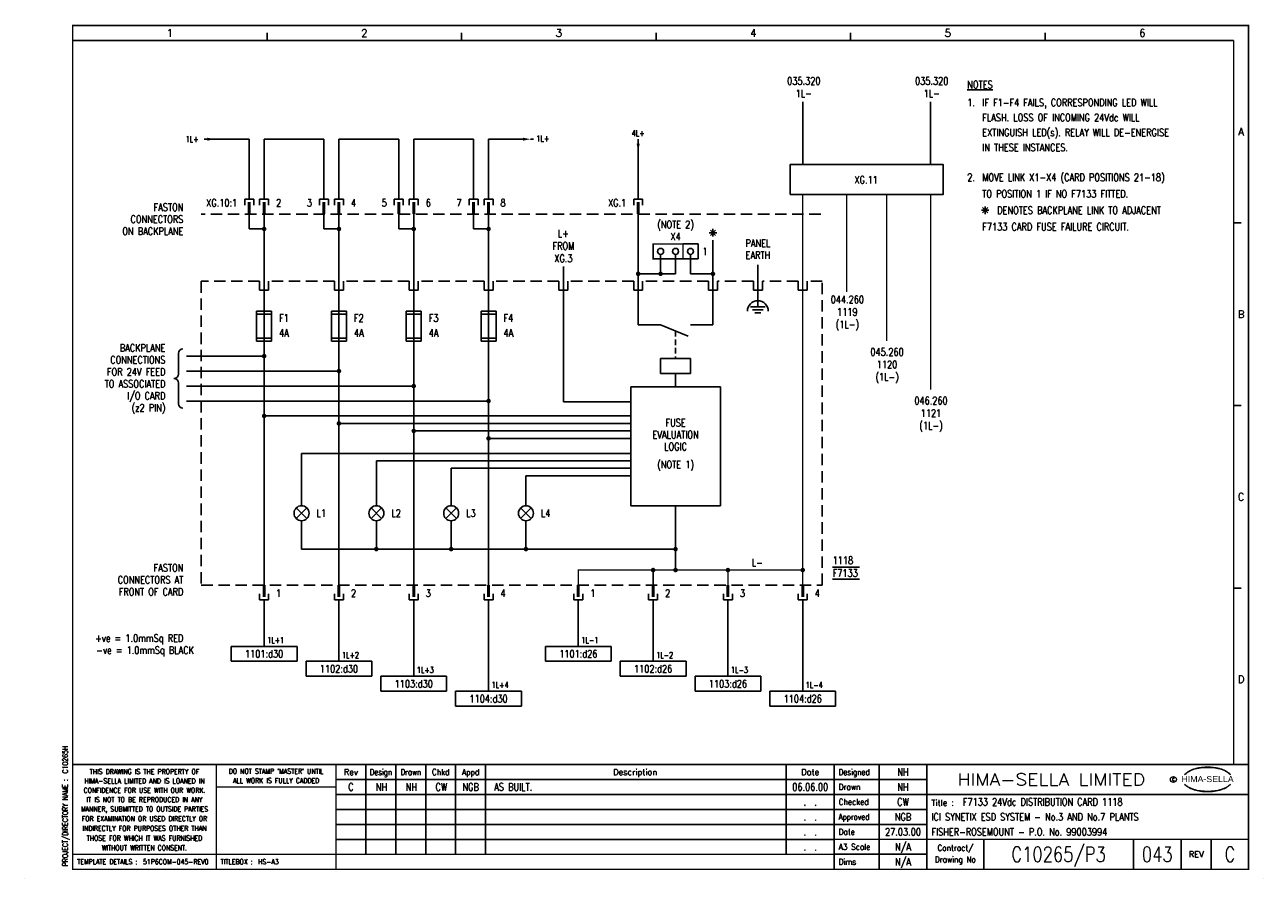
# Model space of a CAD drawing. Extents: x 0 to 414, y 0 to 285.
import ezdxf
from ezdxf.enums import TextEntityAlignment as Align

# ---------------------------------------------------------------- set-up
doc = ezdxf.new("R2010")
doc.units = 0
doc.header["$MEASUREMENT"] = 0
for name, pattern in [('CONTINU', [0]), ('HIDDEN', [9.525, 6.35, -3.175]), ('HIDDENX2', [19.05, 12.7, -6.35])]:
    doc.linetypes.add(name, pattern=pattern)
doc.layers.get('0').update_dxf_attribs({"linetype": 'CONTINUOUS'})
for name, color, linetype in [('COL', 2, 'CONTINU'), ('MCABBLACK-1_0', 4, 'CONTINUOUS'), ('MCABRED-1_0', 4, 'CONTINUOUS'), ('MCABRED-TR-2_5', 4, 'CONTINUOUS'), ('PCABBLACK-1_0', 7, 'CONTINUOUS'), ('PCABGREY-0_5', 7, 'CONTINUOUS'), ('PCABRED-1_0', 7, 'CONTINUOUS'), ('PCABRED-TR-2_5', 7, 'CONTINUOUS'), ('ROW', 2, 'CONTINU'), ('SNA', 2, 'CONTINUOUS'), ('TEXT', 2, 'CONTINUOUS'), ('TPOL', 3, 'CONTINUOUS'), ('UPS', 2, 'CONTINUOUS'), ('XR_FUNCTION', 2, 'CONTINUOUS'), ('XR_MAIN', 2, 'CONTINUOUS')]:
    doc.layers.add(name, color=color, linetype=linetype)
doc.styles.add('ARIAL', font='ARIAL.TTF', dxfattribs={"height": 2.5})
doc.styles.add('CROSSREF', font='ROMANS.shx', dxfattribs={"width": 0.8, "height": 1})
doc.styles.add('FUNCTION', font='romans.shx', dxfattribs={"width": 0.8, "height": 2.5})
doc.styles.add('ROMAND', font='ROMAND')
doc.styles.add('ROMANS', font='romans.shx', dxfattribs={"width": 0.8})
doc.styles.add('SYMBOL', font='romans.shx', dxfattribs={"width": 0.8})
doc.styles.add('WIRES', font='ROMANS.shx', dxfattribs={"width": 0.8, "height": 2})

# ---------------------------------------------------------------- blocks, each defined once
blk = doc.blocks.new('EQUPOT02')
blk.add_line((0, -4), (0, 0))
blk.add_solid([(0.5, -1.5), (-0.5, -1.5), (0, -4)])
at = {"layer": 'TEXT', "style": 'ROMANS', "width": 0.8}
blk.add_attdef('CONNECTION', text='', height=2, dxfattribs=at).set_placement((0, 1), align=Align.CENTER)
at = {"layer": 'TPOL', "style": 'ROMANS', "flags": 8}
blk.add_attdef('CN1', text='', height=0.0025, rotation=270, dxfattribs=at).set_placement((0, -3.25), align=Align.MIDDLE_RIGHT)
at = {"layer": 'XR_FUNCTION', "style": 'FUNCTION', "width": 0.8, "flags": 1}
blk.add_attdef('XR_FUNCTION', text='', height=1, dxfattribs=at).set_placement((0, -3), align=Align.CENTER)
at = {"layer": 'XR_MAIN', "style": 'CROSSREF', "width": 0.8}
for tag in ['XR_NEXT', 'XR_PREV']:
    blk.add_attdef(tag, text='', height=2, dxfattribs=at).set_placement((0, 4), align=Align.CENTER)
blk = doc.blocks.new('EDREV')
at = {"color": 2, "style": 'ROMANS', "width": 0.8}
for tag, p in [('DES', (129.2, 29.25)), ('DRN', (139.2, 29.25)), ('CHKD', (149.2, 29.25)), ('DES', (129.2, 24.25)), ('DRN', (139.2, 24.25)), ('CHKD', (149.2, 24.25)), ('DES', (129.2, 19.25)), ('DRN', (139.2, 19.25)), ('CHKD', (149.2, 19.25)), ('DES', (129.2, 14.25)), ('DRN', (139.2, 14.25)), ('CHKD', (149.2, 14.25)), ('DES', (129.2, 9.25)), ('DRN', (139.2, 9.25)), ('CHKD', (149.2, 9.25))]:
    blk.add_attdef(tag, text='', height=2.5, dxfattribs=at).set_placement(p, align=Align.CENTER)
blk = doc.blocks.new('HS-A3')
at = {"color": 1}
for p, q in [((81, 280), (81, 282.5)), ((146, 280), (146, 282.5)), ((211, 280), (211, 282.5)), ((276, 280), (276, 282.5)), ((341, 280), (341, 282.5)), ((404, 219), (406.5, 219)), ((404, 158), (406.5, 158)), ((404, 97), (406.5, 97)), ((114, 38), (114, 8)), ((124, 8), (124, 38)), ((134, 8), (134, 38)), ((144, 38), (144, 8)), ((154, 38), (154, 8)), ((254.5, 38), (254.5, 8)), ((285.5, 38), (285.5, 3)), ((270.5, 33), (301.5, 33)), ((301.5, 28), (104, 28)), ((104, 23), (301.5, 23)), ((301.5, 18), (104, 18)), ((104, 13), (270.5, 13)), ((320.5, 13), (320.5, 3)), ((370.5, 13), (370.5, 3)), ((386.5, 3), (386.5, 13)), ((396.5, 13), (396.5, 3)), ((301.5, 8), (270.5, 8)), ((0, 0), (0, 0.025)), ((413.9, 0), (413.9, 0.025))]:
    blk.add_line(p, q, dxfattribs=at)
at = {"color": 1, "const_width": 0.5}
blk.add_lwpolyline([(16, 3), (409, 3), (409, 285), (16, 285)], close=True, dxfattribs=at)
for points in [[(16, 280), (404, 280)], [(404, 38), (404, 280)], [(409, 38), (16, 38)], [(64, 3), (64, 38)], [(104, 3), (104, 38)], [(270.5, 38), (270.5, 3)], [(301.5, 3), (301.5, 38)], [(270.5, 33), (104, 33)], [(104, 30.5), (64, 30.5)], [(409, 28), (301.5, 28)], [(270.5, 13), (409, 13)], [(270.5, 8), (16, 8)]]:
    blk.add_lwpolyline(points, dxfattribs=at)
at = {"color": 3, "lineweight": 13}
blk.add_circle((383.8795, 33), 1, dxfattribs=at)
for centre, radius, start, end in [((392.604, 29.3277), 7.2401, 106.0532, 133.5024), ((392.8763, 29.5135), 7.2999, 130.419, 136.057), ((392.1149, 30.6001), 5.9804, 122.244, 131.6154), ((391.752, 31.2819), 5.2104, 111.8206, 122.8668), ((393.7772, 27.1992), 9.7601, 107.5931, 113.9452), ((395.0991, 20.9965), 15.9367, 89.2698, 106.3911), ((394.0978, 26.015), 10.9859, 96.0146, 107.3203), ((395.2933, 18.8099), 18.2818, 92.8917, 97.3734), ((395.2419, 21.3644), 15.7281, 89.7805, 93.1738), ((395.5053, 20.9965), 15.9367, 73.6089, 90.7302), ((395.3626, 21.3644), 15.7281, 86.8262, 90.2195), ((395.3112, 18.8099), 18.2818, 82.6266, 87.1083), ((396.5067, 26.015), 10.9859, 72.6797, 83.9854), ((396.8272, 27.1992), 9.7601, 66.0548, 72.4069), ((398.0005, 29.3277), 7.2401, 46.4976, 73.9468), ((398.8524, 31.2819), 5.2104, 57.1332, 68.1794), ((398.4895, 30.6001), 5.9804, 48.3846, 57.756), ((397.7282, 29.5135), 7.2999, 43.943, 49.581), ((392.8763, 36.545), 7.2999, 223.943, 229.581), ((392.604, 36.7308), 7.2401, 226.4976, 253.9468), ((392.1149, 35.4585), 5.9804, 228.3846, 237.756), ((391.752, 34.7766), 5.2104, 237.1332, 248.1794), ((393.7772, 38.8593), 9.7601, 246.0548, 252.4069), ((395.0991, 45.062), 15.9367, 253.6089, 270.7302), ((394.0978, 40.0435), 10.9859, 252.6797, 263.9854), ((395.2933, 47.2486), 18.2818, 262.6266, 267.1083), ((395.2419, 44.6941), 15.7281, 266.8262, 270.2195), ((395.5053, 45.062), 15.9367, 269.2698, 286.3911), ((395.3626, 44.6941), 15.7281, 269.7805, 273.1738), ((395.3112, 47.2486), 18.2818, 272.8917, 277.3734), ((396.5067, 40.0435), 10.9859, 276.0146, 287.3203), ((396.8272, 38.8593), 9.7601, 287.5931, 293.9452), ((398.0005, 36.7308), 7.2401, 286.0532, 313.5024), ((398.8524, 34.7766), 5.2104, 291.8206, 302.8668), ((398.4895, 35.4585), 5.9804, 302.244, 311.6154), ((397.7282, 36.545), 7.2999, 310.419, 316.057)]:
    blk.add_arc(centre, radius, start, end, dxfattribs=at)
at = {"color": 2, "style": 'ROMAND'}
for s, p in [('1', (48.5, 282.5)), ('2', (113.5, 282.5)), ('3', (178.5, 282.5)), ('4', (243.5, 282.5)), ('5', (308.5, 282.5)), ('6', (373.5, 282.5)), ('A', (406.5, 249.5)), ('B', (406.5, 188.5)), ('C', (406.5, 127.5)), ('D', (406.5, 66.5))]:
    blk.add_text(s, height=2.5, dxfattribs=at).set_placement(p, align=Align.MIDDLE)
at = {"color": 3, "lineweight": 13, "style": 'ROMANS', "width": 0.8}
for s, p in [('HIMA-SELLA LIMITED AND IS LOANED IN', (40, 32.5193)), ('THIS DRAWING IS THE PROPERTY OF', (40, 35.6443)), ("DO NOT STAMP 'MASTER' UNTIL", (84, 35.7693)), ('ALL WORK IS FULLY CADDED', (84, 32.6443)), ('CONFIDENCE FOR USE WITH OUR WORK.', (40, 29.3879)), ('IT IS NOT TO BE REPRODUCED IN ANY', (40, 26.2629)), ('MANNER, SUBMITTED TO OUTSIDE PARTIES', (40, 23.1379)), ('FOR EXAMINATION OR USED DIRECTLY OR', (40, 19.9054)), ('INDIRECTLY FOR PURPOSES OTHER THAN', (40, 16.6554)), ('THOSE FOR WHICH IT WAS FURNISHED', (40, 13.4054)), ('WITHOUT WRITTEN CONSENT.', (40, 10.1554))]:
    blk.add_text(s, height=1.7, dxfattribs=at).set_placement(p, align=Align.MIDDLE_CENTER)
at = {"color": 4, "style": 'ROMAND'}
for s, p in [('Rev', (109, 34.5)), ('Description', (204, 34.5)), ('Date', (262.5, 34.5))]:
    blk.add_text(s, height=2, dxfattribs=at).set_placement(p, align=Align.CENTER)
for s, width, p in [('Design', 0.85, (119, 34.5)), ('Drawn', 0.85, (129, 34.5)), ('Chkd', 0.9, (139, 34.5)), ('Appd', 0.9, (149, 34.5))]:
    blk.add_text(s, height=2, dxfattribs=dict(at, width=width)).set_placement(p, align=Align.CENTER)
for s, width, p in [('Designed', 0.87, (272, 34.5)), ('Drawn', 0.9, (272, 29.5)), ('Checked', 0.9, (272, 24.5)), ('Approved', 0.85, (272, 19.5)), ('Date', 0.9, (272, 14.5)), ('A3 Scale', 0.9, (272, 9.5)), ('Dims', 0.9, (272, 4.5))]:
    blk.add_text(s, height=2, dxfattribs=dict(at, width=width)).set_placement(p)
at = {"color": 1, "style": 'ROMAND', "width": 1.15}
blk.add_text('HIMA-SELLA LIMITED', height=4, dxfattribs=at).set_placement((343.0965, 33), align=Align.MIDDLE)
at = {"color": 3, "lineweight": 13, "style": 'ROMANS', "width": 0.8}
blk.add_text('C', height=1, dxfattribs=at).set_placement((383.8436, 32.5), align=Align.CENTER)
at = {"color": 1, "style": 'ARIAL', "width": 1.05}
blk.add_text('HIMA-SELLA', height=2, dxfattribs=at).set_placement((395.3022, 32.1293), align=Align.CENTER)
at = {"color": 3, "style": 'ROMANS', "width": 0.8}
blk.add_text('PROJECT/DIRECTORY NAME :', height=1.7, rotation=90, dxfattribs=at).set_placement((13.5, 4), align=Align.MIDDLE_LEFT)
at = {"color": 4, "style": 'ROMAND'}
blk.add_text('Title :', height=2, dxfattribs=at).set_placement((303, 24.25))
at = {"color": 4, "style": 'ROMAND', "width": 0.9}
for s, p in [('Contract/', (311, 10)), ('Drawing No', (311, 6))]:
    blk.add_text(s, height=2, dxfattribs=at).set_placement(p, align=Align.MIDDLE)
at = {"color": 4, "style": 'ROMAND'}
blk.add_text('REV', height=2, dxfattribs=at).set_placement((391.5, 8), align=Align.MIDDLE)
at = {"color": 3, "style": 'ROMANS', "width": 0.8}
for s, p in [('TEMPLATE DETAILS :', (17.5, 5.5)), ('TITLEBOX :', (65.5, 5.5)), ('HS-A3', (78, 5.5))]:
    blk.add_text(s, height=1.7, dxfattribs=at).set_placement(p, align=Align.MIDDLE_LEFT)
at = {"layer": 'COL', "style": 'ROMAND', "flags": 9}
for tag, p in [('COL1', (48.5, 282.5)), ('COL2', (113.5, 282.5)), ('COL3', (178.5, 282.5)), ('COL4', (243.5, 282.5)), ('COL5', (308.5, 282.5)), ('COL6', (373.5, 282.5))]:
    blk.add_attdef(tag, p, '', height=2.5, dxfattribs=at)
at = {"layer": 'ROW', "style": 'ROMAND', "flags": 9}
for tag, p in [('ROW1', (406.5, 249.5)), ('ROW2', (406.5, 188.5)), ('ROW3', (406.5, 127.5)), ('ROW4', (406.5, 66.5))]:
    blk.add_attdef(tag, p, '', height=2.5, dxfattribs=at)
at = {"layer": 'UPS', "color": 3, "style": 'ROMANS', "width": 0.8, "flags": 8}
blk.add_attdef('PROJS->NOMPRO', text='', height=1.7, rotation=90, dxfattribs=at).set_placement((13.5, 35), align=Align.MIDDLE_LEFT)
at = {"layer": 'UPS', "style": 'ROMANS', "width": 2.74737, "flags": 8}
blk.add_attdef('PLANOS->MCAN1', text='', height=2.5, rotation=0.069611, dxfattribs=at).set_placement((156, 31.6443), (243, 31.75), align=Align.FIT)
at = {"layer": 'UPS', "style": 'ROMANS', "width": 0.8, "flags": 8}
for tag, height, p in [('PLANOS->VERIF', 2.5, (293.5, 34.25)), ('PLANOS->CANVI1', 2.5, (109, 29.25)), ('PLANOS->NCAN1', 2.5, (149, 29.25)), ('PLANOS->DCAN1', 2.5, (262.5, 29.25)), ('PLANOS->ORIG', 2.5, (293.5, 29.25)), ('PLANOS->CANVI2', 2.5, (109, 24.25)), ('PLANOS->NCAN2', 2.5, (149, 24.25)), ('PLANOS->DCAN2', 2.5, (262.5, 24.25)), ('PLANOS->HECHF', 2.5, (293.5, 24.25)), ('PLANOS->CANVI3', 2.5, (109, 19.25)), ('PLANOS->NCAN3', 2.5, (149, 19.25)), ('PLANOS->DCAN3', 2.5, (262.5, 19.25)), ('PLANOS->HECHD', 2.5, (293.5, 19.25)), ('PLANOS->CANVI4', 2.5, (109, 14.25)), ('PLANOS->NCAN4', 2.5, (149, 14.25)), ('PLANOS->DCAN4', 2.5, (262.5, 14.25)), ('PLANOS->DATACREA', 2.5, (293.5, 14.25)), ('PLANOS->CANVI5', 2.5, (109, 9.25)), ('PLANOS->NCAN5', 2.5, (149, 9.25)), ('PLANOS->DCAN5', 2.5, (262.5, 9.25)), ('PLANOS->NR1', 2.5, (293.5, 9.25)), ('PROJS->DESCPRO3', 5, (345.5, 5.5)), ('PLANOS->PLANO', 5, (378.5, 5.5)), ('PLANOS->USER', 5, (402.75, 5.5)), ('PLANOS->NR2', 2.5, (293.5, 4.25))]:
    blk.add_attdef(tag, text='', height=height, dxfattribs=at).set_placement(p, align=Align.CENTER)
at = {"layer": 'UPS', "style": 'ROMANS', "flags": 8}
for tag, width, p, p2 in [('PLANOS->MCAN2', 2.686765, (156, 26.75), (243, 26.75)), ('PLANOS->MCAN3', 2.686765, (156, 21.75), (243, 21.75)), ('PLANOS->MCAN4', 2.676923, (156, 16.75), (243, 16.75)), ('PLANOS->MCAN5', 2.686765, (156, 11.75), (243, 11.75))]:
    blk.add_attdef(tag, text='', height=2.5, dxfattribs=dict(at, width=width)).set_placement(p, p2, align=Align.FIT)
at = {"layer": 'UPS', "style": 'ROMANS', "width": 0.8, "flags": 8}
blk.add_attdef('PLANOS->DENOM', (313.5, 24.25), '', height=2.5, dxfattribs=at)
at = {"layer": 'UPS', "color": 4, "style": 'ROMANS', "width": 0.8, "flags": 8}
for tag, p in [('PROJS->DESCPRO1', (303, 19.25)), ('PROJS->DESCPRO2', (303, 14.25))]:
    blk.add_attdef(tag, p, '', height=2.5, dxfattribs=at)
at = {"layer": 'UPS', "color": 3, "style": 'ROMANS', "width": 0.8, "flags": 8}
blk.add_attdef('PLANOS->PROTOTIPO', text='', height=1.7, dxfattribs=at).set_placement((39.5, 5.5), align=Align.MIDDLE_LEFT)
at = {"layer": 'UPS', "style": 'ROMANS', "width": 0.8, "flags": 8}
blk.add_attdef('PLANOS->OBS4', text='', height=2.5, dxfattribs=at).set_placement((107, 5.5), align=Align.MIDDLE_LEFT)

msp = doc.modelspace()

# ---------------------------------------------------------------- linework, layer by layer
for p, q in [((260, 238.5), (260, 259.53)), ((302.73, 238.5), (302.73, 259.53)), ((63.5, 247), (60, 247)), ((170, 247), (169, 247)), ((73.5, 225), (73.5, 227)), ((76.5, 227), (73.5, 227)), ((76.5, 225), (76.5, 227)), ((78.5, 225), (78.5, 227)), ((78.5, 227), (81.5, 227)), ((81.5, 225), (81.5, 227)), ((98.5, 225), (98.5, 227)), ((101.5, 227), (98.5, 227)), ((101.5, 225), (101.5, 227)), ((103.5, 225), (103.5, 227)), ((103.5, 227), (106.5, 227)), ((106.5, 225), (106.5, 227)), ((123.5, 225), (123.5, 227)), ((126.5, 227), (123.5, 227)), ((126.5, 225), (126.5, 227)), ((128.5, 225), (128.5, 227)), ((128.5, 227), (131.5, 227)), ((131.5, 225), (131.5, 227)), ((148.5, 225), (148.5, 227)), ((151.5, 227), (148.5, 227)), ((151.5, 225), (151.5, 227)), ((153.5, 227), (156.5, 227)), ((153.5, 225), (153.5, 227)), ((156.5, 225), (156.5, 227)), ((203.5, 225), (203.5, 227)), ((206.5, 227), (203.5, 227)), ((206.5, 225), (206.5, 227)), ((75, 217), (75, 222)), ((80, 222), (80, 98)), ((100, 217), (100, 222)), ((105, 222), (105, 98)), ((125, 217), (125, 222)), ((130, 222), (130, 98)), ((150, 217), (150, 222)), ((155, 222), (155, 98)), ((205, 185), (205, 222)), ((80, 217), (75, 217)), ((105, 217), (100, 217)), ((130, 217), (125, 217)), ((155, 217), (150, 217)), ((228.75, 215.75), (231.25, 215.75)), ((230.88, 214.87), (229.12, 216.63)), ((229.12, 214.87), (230.88, 216.63)), ((230, 214.5), (230, 217)), ((225, 212), (220, 212)), ((225, 207), (225, 212)), ((230, 185), (230, 213.25)), ((212.5, 202), (212.5, 208.5)), ((217.5, 202), (217.5, 208.5)), ((225, 207), (220, 207)), ((222.5, 202), (222.5, 208.5)), ((180, 159.25), (180, 204.5)), ((245, 191), (245, 205)), ((217.5, 202), (205, 202)), ((230, 202), (222.5, 202)), ((242.5, 191), (247.5, 191)), ((77.5, 189.5), (77.5, 179.5)), ((82.5, 189.5), (77.5, 189.5)), ((82.5, 188.5), (77.5, 188.5)), ((82.5, 179.5), (82.5, 189.5)), ((107.5, 189.5), (102.5, 189.5)), ((102.5, 189.5), (102.5, 179.5)), ((107.5, 188.5), (102.5, 188.5)), ((107.5, 179.5), (107.5, 189.5)), ((132.5, 189.5), (127.5, 189.5)), ((127.5, 189.5), (127.5, 179.5)), ((132.5, 188.5), (127.5, 188.5)), ((132.5, 179.5), (132.5, 189.5)), ((157.5, 189.5), (152.5, 189.5)), ((152.5, 189.5), (152.5, 179.5)), ((157.5, 188.5), (152.5, 188.5)), ((157.5, 179.5), (157.5, 189.5)), ((243.25, 190), (246.75, 190)), ((244, 189), (246, 189)), ((212.5, 185), (205, 185)), ((212.5, 185), (221.75, 181.2)), ((230, 185), (222.5, 185)), ((77.5, 180.5), (82.5, 180.5)), ((77.5, 179.5), (82.5, 179.5)), ((102.5, 180.5), (107.5, 180.5)), ((102.5, 179.5), (107.5, 179.5)), ((127.5, 180.5), (132.5, 180.5)), ((127.5, 179.5), (132.5, 179.5)), ((152.5, 180.5), (157.5, 180.5)), ((152.5, 179.5), (157.5, 179.5)), ((51.36, 175.41), (51.36, 168.51)), ((80, 174.5), (54, 174.5)), ((212.5, 173.75), (212.5, 168.75)), ((222.5, 173.75), (212.5, 173.75)), ((222.5, 168.75), (222.5, 173.75)), ((105, 169.5), (54, 169.5)), ((212.5, 168.75), (222.5, 168.75)), ((217.5, 164.25), (217.5, 168.75)), ((51.36, 158.59), (51.36, 165.49)), ((130, 164.5), (54, 164.5)), ((202.5, 164.25), (202.5, 124.5)), ((232.5, 164.25), (202.5, 164.25)), ((232.5, 124.5), (232.5, 164.25)), ((155, 159.5), (54, 159.5)), ((202.5, 159.25), (180, 159.25)), ((80, 154.5), (202.5, 154.5)), ((105, 152), (202.5, 152)), ((130, 149.5), (202.5, 149.5)), ((155, 147), (202.5, 147)), ((92.5, 142), (92.5, 124.5)), ((92.5, 142), (202.5, 142)), ((117.5, 139.5), (117.5, 124.5)), ((117.5, 139.5), (202.5, 139.5)), ((142.5, 137), (142.5, 124.5)), ((142.5, 137), (202.5, 137)), ((167.5, 134.5), (167.5, 124.5)), ((167.5, 134.5), (202.5, 134.5)), ((202.5, 124.5), (232.5, 124.5)), ((217.5, 124.5), (217.5, 103)), ((90.73, 123.77), (94.27, 120.23)), ((90.73, 120.23), (94.27, 123.77)), ((115.73, 123.77), (119.27, 120.23)), ((115.73, 120.23), (119.27, 123.77)), ((140.73, 123.77), (144.27, 120.23)), ((140.73, 120.23), (144.27, 123.77)), ((165.73, 123.77), (169.27, 120.23)), ((165.73, 120.23), (169.27, 123.77)), ((92.5, 119.5), (92.5, 110)), ((117.5, 119.5), (117.5, 110)), ((142.5, 119.5), (142.5, 110)), ((167.5, 119.5), (167.5, 110)), ((92.5, 110), (217.5, 110)), ((270, 104), (279, 104)), ((270, 100), (279, 100)), ((78.5, 95), (78.5, 93)), ((78.5, 93), (81.5, 93)), ((81.5, 95), (81.5, 93)), ((103.5, 95), (103.5, 93)), ((103.5, 93), (106.5, 93)), ((106.5, 95), (106.5, 93)), ((128.5, 95), (128.5, 93)), ((128.5, 93), (131.5, 93)), ((131.5, 95), (131.5, 93)), ((153.5, 95), (153.5, 93)), ((153.5, 93), (156.5, 93)), ((156.5, 95), (156.5, 93)), ((183.5, 95), (183.5, 93)), ((183.5, 93), (186.5, 93)), ((186.5, 95), (186.5, 93)), ((208.5, 95), (208.5, 93)), ((208.5, 93), (211.5, 93)), ((211.5, 95), (211.5, 93)), ((233.5, 95), (233.5, 93)), ((233.5, 93), (236.5, 93)), ((236.5, 95), (236.5, 93)), ((258.5, 95), (258.5, 93)), ((258.5, 93), (261.5, 93)), ((261.5, 95), (261.5, 93)), ((91, 77.5), (69, 77.5)), ((69, 77.5), (69, 72.5)), ((91, 72.5), (91, 77.5)), ((196, 77.5), (174, 77.5)), ((174, 77.5), (174, 72.5)), ((196, 72.5), (196, 77.5)), ((69, 72.5), (91, 72.5)), ((116, 72.5), (94, 72.5)), ((94, 72.5), (94, 67.5)), ((116, 67.5), (116, 72.5)), ((174, 72.5), (196, 72.5)), ((221, 72.5), (199, 72.5)), ((199, 72.5), (199, 67.5)), ((221, 67.5), (221, 72.5)), ((94, 67.5), (116, 67.5)), ((141, 67.5), (119, 67.5)), ((119, 67.5), (119, 62.5)), ((141, 62.5), (141, 67.5)), ((199, 67.5), (221, 67.5)), ((246, 67.5), (224, 67.5)), ((224, 67.5), (224, 62.5)), ((246, 62.5), (246, 67.5)), ((119, 62.5), (141, 62.5)), ((144, 62.5), (144, 57.5)), ((166, 62.5), (144, 62.5)), ((166, 57.5), (166, 62.5)), ((224, 62.5), (246, 62.5)), ((249, 62.5), (249, 57.5)), ((271, 62.5), (249, 62.5)), ((271, 57.5), (271, 62.5)), ((144, 57.5), (166, 57.5)), ((249, 57.5), (271, 57.5))]:
    msp.add_line(p, q)
at = {"linetype": 'HIDDENX2', "ltscale": 0.3}
msp.add_line((266, 222), (59, 222), dxfattribs=at)
at = {"linetype": 'HIDDEN', "ltscale": 0.3}
msp.add_line((217.5, 182.95), (217.5, 173.75), dxfattribs=at)
msp.add_lwpolyline([(255.78, 228.57), (306.95, 228.57), (306.95, 238.5), (255.78, 238.5)], close=True)
for points, const_width in [([(260, 98), (260, 228.57)], 0.5), ([(274.68, 195.93), (274.68, 228.57)], 0.5), ([(288.05, 179.56), (288.05, 228.57)], 0.5), ([(302.73, 163.29), (302.73, 228.57)], 0.5), ([(75, 226), (75, 222)], 1), ([(80, 226), (80, 222)], 1), ([(100, 226), (100, 222)], 1), ([(105, 226), (105, 222)], 1), ([(125, 226), (125, 222)], 1), ([(130, 226), (130, 222)], 1), ([(150, 226), (150, 222)], 1), ([(155, 226), (155, 222)], 1), ([(205, 226), (205, 222)], 1), ([(260, 103), (185, 103), (185, 98)], 0.5), ([(210, 98), (210, 103)], 0.5), ([(235, 98), (235, 103)], 0.5), ([(80, 94), (80, 98)], 1), ([(105, 94), (105, 98)], 1), ([(130, 94), (130, 98)], 1), ([(155, 94), (155, 98)], 1), ([(185, 94), (185, 98)], 1), ([(210, 94), (210, 98)], 1), ([(235, 94), (235, 98)], 1), ([(260, 94), (260, 98)], 1)]:
    msp.add_lwpolyline(points, dxfattribs=dict(const_width=const_width))
at = {"const_width": 0.75}
for points in [[(79.62, 217, 1), (80.38, 217, 1)], [(104.62, 217, 1), (105.38, 217, 1)], [(129.62, 217, 1), (130.38, 217, 1)], [(154.62, 217, 1), (155.38, 217, 1)], [(204.62, 202, 1), (205.38, 202, 1)], [(212.12, 202, 1), (212.88, 202, 1)], [(229.62, 202, 1), (230.38, 202, 1)], [(79.62, 174.5, 1), (80.38, 174.5, 1)], [(104.62, 169.5, 1), (105.38, 169.5, 1)], [(129.62, 164.5, 1), (130.38, 164.5, 1)], [(154.62, 159.5, 1), (155.38, 159.5, 1)], [(79.62, 154.5, 1), (80.38, 154.5, 1)], [(104.62, 152, 1), (105.38, 152, 1)], [(129.62, 149.5, 1), (130.38, 149.5, 1)], [(154.62, 147, 1), (155.38, 147, 1)], [(117.12, 110, 1), (117.88, 110, 1)], [(142.12, 110, 1), (142.88, 110, 1)], [(167.12, 110, 1), (167.88, 110, 1)], [(217.12, 110, 1), (217.88, 110, 1)], [(209.62, 103, 1), (210.38, 103, 1)], [(217.12, 103, 1), (217.88, 103, 1)], [(234.62, 103, 1), (235.38, 103, 1)], [(259.62, 103, 1), (260.38, 103, 1)]]:
    msp.add_lwpolyline(points, format="xyb", close=True, dxfattribs=at)
at = {"const_width": 0.5}
msp.add_lwpolyline([(220, 207), (210, 207), (210, 212), (220, 212)], close=True, dxfattribs=at)
at = {"linetype": 'HIDDENX2', "ltscale": 0.3}
msp.add_lwpolyline([(153.5, 196.5), (153.5, 199.5), (131.5, 199.5), (131.5, 196.5), (128.5, 196.5), (128.5, 199.5), (106.5, 199.5), (106.5, 196.5), (103.5, 196.5), (103.5, 199.5), (81.5, 199.5), (81.5, 196.5), (78.5, 196.5), (78.5, 199.5), (59, 199.5), (59, 98), (266.5, 98), (266.5, 199.5), (261.5, 199.5), (261.5, 196.5), (258.5, 196.5), (258.5, 199.5), (246.5, 199.5), (246.5, 196.5), (243.5, 196.5), (243.5, 199.5), (231.5, 199.5), (231.5, 196.5), (228.5, 196.5), (228.5, 199.5), (206.5, 199.5), (206.5, 196.5), (203.5, 196.5), (203.5, 199.5), (181.5, 199.5), (181.5, 196.5), (178.5, 196.5), (178.5, 199.5), (156.5, 199.5), (156.5, 196.5)], close=True, dxfattribs=at)
for centre, radius in [((212.5, 209.5), 1), ((217.5, 209.5), 1), ((222.5, 209.5), 1), ((92.5, 122), 2.5), ((117.5, 122), 2.5), ((142.5, 122), 2.5), ((167.5, 122), 2.5)]:
    msp.add_circle(centre, radius)
for centre, radius, start, end in [((245, 189.5), 3.5, 0, 180), ((52.87, 175.41), 1.51, 90, 180), ((49.85, 168.51), 1.51, 270, 0), ((49.85, 165.49), 1.51, 0, 90), ((52.87, 158.59), 1.51, 180, 270)]:
    msp.add_arc(centre, radius, start, end)
for points in [[(61, 247.5), (61, 246.5), (63.5, 247)], [(166.5, 247.5), (166.5, 246.5), (169, 247)]]:
    msp.add_solid(points)
at = {"layer": 'PCABBLACK-1_0'}
for p, q in [((185, 93), (185, 78)), ((210, 93), (210, 73)), ((235, 93), (235, 68)), ((260, 93), (260, 63)), ((185, 78), (185, 77.5)), ((210, 73), (210, 72.5)), ((235, 68), (235, 67.5)), ((260, 63), (260, 62.5))]:
    msp.add_line(p, q, dxfattribs=at)
at = {"layer": 'PCABGREY-0_5'}
for p, q in [((205, 230), (205, 243)), ((205, 227), (205, 230))]:
    msp.add_line(p, q, dxfattribs=at)
at = {"layer": 'PCABRED-1_0'}
for p, q in [((80, 78), (80, 93)), ((105, 73), (105, 93)), ((130, 68), (130, 93)), ((155, 63), (155, 93)), ((80, 77.5), (80, 78)), ((105, 72.5), (105, 73)), ((130, 67.5), (130, 68)), ((155, 62.5), (155, 63))]:
    msp.add_line(p, q, dxfattribs=at)
at = {"layer": 'PCABRED-TR-2_5'}
for p, q in [((63.5, 247), (66, 247)), ((66, 247), (75, 247)), ((75, 227), (75, 247)), ((80, 227), (80, 247)), ((80, 247), (88, 247)), ((88, 247), (100, 247)), ((100, 227), (100, 247)), ((105, 227), (105, 247)), ((105, 247), (113, 247)), ((113, 247), (125, 247)), ((125, 227), (125, 247)), ((130, 227), (130, 247)), ((130, 247), (138, 247)), ((138, 247), (150, 247)), ((150, 227), (150, 247)), ((155, 227), (155, 247)), ((155, 247), (158, 247)), ((158, 247), (166.5, 247))]:
    msp.add_line(p, q, dxfattribs=at)
at = {"layer": 'TEXT'}
for p, q in [((321.88, 222.37), (320.12, 224.13)), ((320.12, 222.37), (321.88, 224.13)), ((321, 222), (321, 224.5)), ((319.75, 223.25), (322.25, 223.25))]:
    msp.add_line(p, q, dxfattribs=at)

# ---------------------------------------------------------------- block references
for name, p, values in [('HS-A3', (0, 0), {'PROJS->NOMPRO': 'C10265H', 'PLANOS->PROTOTIPO': '51P6COM-045-REV0', 'PLANOS->NCAN1': 'NGB', 'PLANOS->CANVI1': 'C', 'PROJS->DESCPRO3': 'C10265/P3', 'PLANOS->DATACREA': '27.03.00', 'PLANOS->DCAN5': '.  .', 'PLANOS->DCAN2': '.  .', 'PLANOS->DCAN3': '.  .', 'PLANOS->DCAN4': '.  .', 'PLANOS->DCAN1': '06.06.00', 'PLANOS->NR1': 'N/A', 'PLANOS->NR2': 'N/A', 'PROJS->DESCPRO1': 'ICI SYNETIX ESD SYSTEM - No.3 AND No.7 PLANTS', 'PROJS->DESCPRO2': 'FISHER-ROSEMOUNT - P.O. No. 99003994', 'PLANOS->ORIG': 'NH', 'PLANOS->HECHD': 'NGB', 'PLANOS->HECHF': 'CW', 'PLANOS->VERIF': 'NH', 'PLANOS->DENOM': 'F7133 24Vdc DISTRIBUTION CARD 1118', 'PLANOS->USER': 'C', 'PLANOS->PLANO': '043'}), ('EQUPOT02', (205, 247), {'CN1': '1', 'CONNECTION': '4L+'})]:
    msp.add_blockref(name, p).add_auto_attribs(values)
ref = msp.add_blockref('EDREV', (-10, 0))
ref.add_attrib('DES', 'NH', dxfattribs={"color": 2, "height": 2.5, "style": 'ROMANS', "width": 0.8}).set_placement((119.2, 29.25), align=Align.CENTER)
ref.add_attrib('DRN', 'NH', dxfattribs={"color": 2, "height": 2.5, "style": 'ROMANS', "width": 0.8}).set_placement((129.2, 29.25), align=Align.CENTER)
ref.add_attrib('CHKD', 'CW', dxfattribs={"color": 2, "height": 2.5, "style": 'ROMANS', "width": 0.8}).set_placement((139.2, 29.25), align=Align.CENTER)

# ---------------------------------------------------------------- texts
at = {"layer": 'MCABBLACK-1_0', "style": 'WIRES', "width": 0.8}
for s, p in [('1L-1', (186, 78)), ('1L-2', (211, 73)), ('1L-3', (236, 68)), ('1L-4', (261, 63))]:
    msp.add_text(s, height=2, dxfattribs=at).set_placement(p, align=Align.BOTTOM_LEFT)
at = {"layer": 'MCABRED-1_0', "style": 'WIRES', "width": 0.8}
for s, p in [('1L+1', (81, 78)), ('1L+2', (106, 73)), ('1L+3', (131, 68)), ('1L+4', (156, 63))]:
    msp.add_text(s, height=2, dxfattribs=at).set_placement(p, align=Align.BOTTOM_LEFT)
at = {"layer": 'MCABRED-TR-2_5', "style": 'WIRES', "width": 0.8}
for p in [(53.75, 245.45), (170.98, 245.65)]:
    msp.add_text('1L+', height=2, dxfattribs=at).set_placement(p, align=Align.BOTTOM_LEFT)
at = {"layer": 'SNA', "style": 'SYMBOL', "width": 0.8}
msp.add_attdef('1118', (270, 105), '', height=2.5, dxfattribs=at)
at = {"layer": 'TEXT', "style": 'ROMANS', "width": 0.8}
for s, p in [('035.320', (260.37, 265.22)), ('035.320', (303.1, 265.22)), ('1L-', (260.37, 261.05)), ('1L-', (303.1, 261.05)), ('(NOTE 2)', (217.5, 217.25)), ('L+', (180, 214.25)), ('X4', (217.5, 213.25)), ('FROM', (180, 210.08)), ('PANEL', (245, 211)), ('XG.3', (180, 205.92)), ('EARTH', (245, 207)), ('044.260', (274.91, 192.18)), ('1119', (274.91, 188.01)), ('(1L-)', (274.91, 183.85)), ('045.260', (288.18, 174.64)), ('1120', (288.18, 170.48)), ('(1L-)', (288.18, 166.31)), ('046.260', (302.86, 158.37)), ('FUSE', (217.5, 151)), ('1121', (302.86, 154.2)), ('EVALUATION', (217.5, 147)), ('(1L-)', (302.86, 150.03)), ('LOGIC', (217.5, 143)), ('(NOTE 1)', (217.5, 137))]:
    msp.add_text(s, height=2.5, dxfattribs=at).set_placement(p, align=Align.CENTER)
for s, p in [('%%uNOTES', (315, 264)), ('1.', (315, 258)), ('IF F1-F4 FAILS, CORRESPONDING LED WILL', (320, 258)), ('FLASH. LOSS OF INCOMING 24Vdc WILL', (320, 253)), ('EXTINGUISH LED(s). RELAY WILL DE-ENERGISE', (320, 248)), ('IN THESE INSTANCES.', (320, 243)), ('2.', (315, 233)), ('MOVE LINK X1-X4 (CARD POSITIONS 21-18)', (320, 233)), ('TO POSITION 1 IF NO F7133 FITTED.', (320, 227.5)), ('2', (84, 224.5)), ('4', (109, 224.5)), ('6', (134, 224.5)), ('8', (159, 224.5)), ('DENOTES BACKPLANE LINK TO ADJACENT', (325, 222)), ('F7133 CARD FUSE FAILURE CIRCUIT.', (320, 216.5)), ('1', (226.5, 208.25)), ('F1', (85, 186)), ('F2', (110, 186)), ('F3', (135, 186)), ('F4', (160, 186)), ('4A', (85, 181)), ('4A', (110, 181)), ('4A', (135, 181)), ('4A', (160, 181)), ('L-', (243, 104.25)), ('F7133', (270, 100.75)), ('1', (84, 94)), ('2', (109, 94)), ('3', (134, 94)), ('4', (159, 94)), ('1', (189, 94)), ('2', (214, 94)), ('3', (239, 94)), ('4', (264, 94))]:
    msp.add_text(s, height=2.5, dxfattribs=at).set_placement(p)
for s, p in [('XG.11', (285.09, 232.16)), ('FASTON', (53, 223)), ('XG.10:1', (71, 224.5)), ('3', (96, 224.5)), ('5', (121, 224.5)), ('7', (146, 224.5)), ('XG.1', (201, 224.5)), ('CONNECTORS', (53, 219)), ('ON BACKPLANE', (53, 215)), ('BACKPLANE', (47, 176)), ('CONNECTIONS', (47, 172)), ('FOR 24V FEED', (47, 168)), ('TO ASSOCIATED', (47, 164)), ('I/O CARD', (47, 160)), ('(z2 PIN)', (47, 156)), ('FASTON', (53, 102.5)), ('CONNECTORS AT', (53, 98.5)), ('FRONT OF CARD', (53, 94.5)), ('+ve = 1.0mmSq RED', (53, 78.98)), ('-ve = 1.0mmSq BLACK', (56.56, 74.98))]:
    msp.add_text(s, height=2.5, dxfattribs=at).set_placement(p, align=Align.RIGHT)
for s, p in [('L1', (97.5, 122)), ('L2', (122.5, 122)), ('L3', (147.5, 122)), ('L4', (172.5, 122))]:
    msp.add_text(s, height=2.5, dxfattribs=at).set_placement(p, align=Align.MIDDLE_LEFT)
for s, p in [('1101:d30', (80, 75)), ('1101:d26', (185, 75)), ('1102:d30', (105, 70)), ('1102:d26', (210, 70)), ('1103:d30', (130, 65)), ('1103:d26', (235, 65)), ('1104:d30', (155, 60)), ('1104:d26', (260, 60)), ('AS BUILT.', (163.25, 30.51))]:
    msp.add_text(s, height=2.5, dxfattribs=at).set_placement(p, align=Align.MIDDLE)
at = {"layer": 'TPOL', "style": 'ROMANS', "flags": 8}
msp.add_attdef('CN1', text='1', height=0.0025, dxfattribs=at).set_placement((63, 247), align=Align.MIDDLE_RIGHT)
msp.add_attdef('CN1', (166.5, 247), '1', height=0.0025, dxfattribs=at)

doc.saveas('drawing.dxf')
